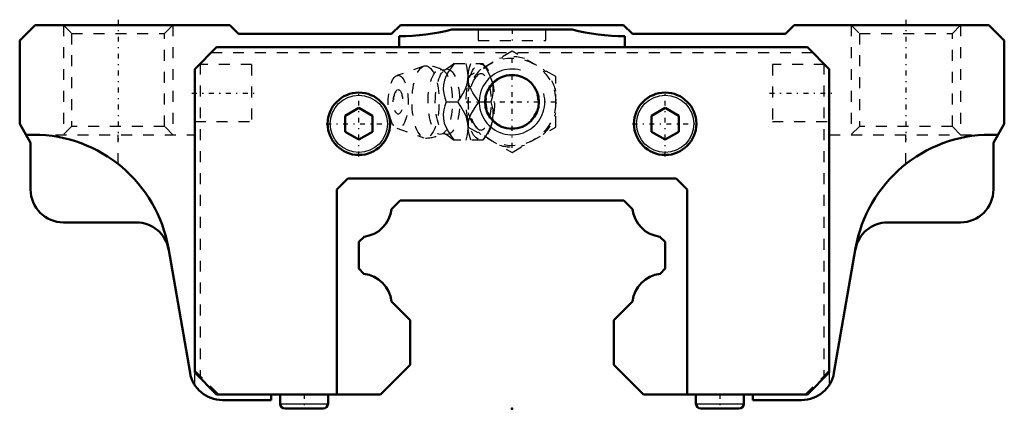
# Model space of a CAD drawing. Header units: millimetres. Extents: x -45 to 45, y -0.1 to 35.5.
import ezdxf

# ---------------------------------------------------------------- set-up
doc = ezdxf.new("R2010")
doc.units = ezdxf.units.MM
doc.linetypes.add('Center', pattern=[1.5, 0.45, -0.5, 0.05, -0.5])
doc.linetypes.add('Dashed', pattern=[2, 1, -1])
for name, color, linetype, lineweight in [('2d ConnectionPoints', 7, 'Continuous', 50), ('AM_0', 7, 'Continuous', 50), ('AM_4', 3, 'Continuous', 25), ('AM_5', 3, 'Continuous', 25), ('AM_7', 7, 'Center', 25), ('AM_9', 6, 'Dashed', 25)]:
    doc.layers.add(name, color=color, linetype=linetype, lineweight=lineweight)

# ---------------------------------------------------------------- blocks, each defined once
blk = doc.blocks.new('1_6le0c0tymn6wixrusrssd1xrp________0_in_HSR30LC1SS_GK__BLOCK_1B_M6F__2')
at = {"layer": 'AM_5', "linetype": 'Dashed'}
blk.add_arc((0, 28), 2.386, 75, 15, dxfattribs=at)
at = {"layer": 'AM_7'}
for p, q in [((0, 23.8), (0, 32.2)), ((-4.2, 28), (4.2, 28))]:
    blk.add_line(p, q, dxfattribs=at)
at = {"layer": 'AM_9'}
for p, q in [((0, 32.619), (-4, 30.309)), ((4, 30.309), (0, 32.619)), ((-5.317, 31.5), (-2.667, 31.5)), ((-2.371, 31.151), (-2.667, 31.5)), ((-8.065, 31.271), (-10.522, 30.403)), ((-4, 30.309), (-4, 25.691)), ((4, 25.691), (4, 30.309)), ((-6.03, 28), (-4.96, 28)), ((-3.002, 28), (-1.932, 28)), ((-10.522, 25.597), (-8.065, 24.729)), ((-4, 25.691), (0, 23.381)), ((0, 23.381), (4, 25.691)), ((-2.667, 24.5), (-5.317, 24.5)), ((-2.667, 24.5), (-2.371, 24.849))]:
    blk.add_line(p, q, dxfattribs=at)
for points in [[(-5.273, 31.5), (-5.544, 31.136), (-5.795, 30.763), (-6.013, 30.378), (-6.18, 29.969), (-6.273, 29.554), (-6.286, 29.146), (-6.236, 28.75), (-6.145, 28.371), (-6.03, 28)], [(-5.315, 31.503), (-5.433, 31.395), (-5.605, 31.253), (-5.808, 31.105), (-6.042, 30.957), (-6.126, 30.909)], [(-4.013, 30.311), (-4.013, 30.378), (-4.026, 30.66), (-4.092, 31.086), (-4.203, 31.5)], [(-4.014, 30.369), (-3.965, 30.75), (-3.874, 31.129), (-3.759, 31.5)], [(-2.689, 31.5), (-2.435, 31.141), (-2.208, 30.771), (-2.012, 30.375), (-1.865, 29.97), (-1.796, 29.689), (-1.755, 29.409), (-1.742, 29.122), (-1.755, 28.84), (-1.821, 28.414), (-1.932, 28)], [(-6.128, 30.908), (-6.13, 30.907), (-6.155, 30.896), (-6.202, 30.886), (-6.268, 30.886), (-6.316, 30.897), (-6.341, 30.907), (-6.341, 30.907)], [(-4.96, 28), (-4.706, 28.359), (-4.479, 28.729), (-4.283, 29.125), (-4.136, 29.53), (-4.067, 29.811), (-4.026, 30.091), (-4.013, 30.311)], [(-4.001, 29.936), (-4.002, 29.946), (-4.016, 30.333)], [(-3.002, 28), (-3.399, 28.546), (-3.581, 28.83), (-3.742, 29.122), (-3.908, 29.525), (-4.001, 29.936)], [(-6.03, 28), (-6.143, 27.636), (-6.234, 27.263), (-6.285, 26.878), (-6.275, 26.469), (-6.188, 26.054), (-6.024, 25.646), (-5.803, 25.25), (-5.548, 24.871), (-5.273, 24.5)], [(-4.013, 25.689), (-4.04, 26.03), (-4.093, 26.311), (-4.174, 26.591), (-4.284, 26.878), (-4.419, 27.16), (-4.669, 27.586), (-4.96, 28)], [(-4.003, 26.052), (-3.917, 26.446), (-3.756, 26.851), (-3.532, 27.25), (-3.277, 27.629), (-3.002, 28)], [(-1.932, 28), (-1.833, 27.641), (-1.767, 27.271), (-1.742, 26.875), (-1.77, 26.47), (-1.822, 26.189), (-1.903, 25.909), (-2.013, 25.622), (-2.148, 25.34), (-2.398, 24.914), (-2.689, 24.5)], [(-4.203, 24.5), (-4.104, 24.859), (-4.038, 25.229), (-4.013, 25.625), (-4.013, 25.689)], [(-4.014, 25.634), (-4.006, 26.025), (-4.003, 26.052)], [(-3.759, 24.5), (-3.92, 25.046), (-3.979, 25.33), (-4.013, 25.618)], [(-6.342, 25.093), (-6.328, 25.099), (-6.29, 25.11), (-6.231, 25.116), (-6.169, 25.107), (-6.136, 25.096), (-6.128, 25.092)], [(-6.131, 25.094), (-6.125, 25.091), (-5.893, 24.951), (-5.687, 24.809), (-5.509, 24.67), (-5.358, 24.538), (-5.312, 24.495)]]:
    blk.add_lwpolyline(points, dxfattribs=at)
blk.add_circle((0, 28), 4, dxfattribs=at)
for centre, radius, start, end in [((0, 28), 4.12, 73.86243, 106.13757), ((-7.903, 28), 3.3, 61.76048, 90), ((0, 28), 4.12, 133.86243, 166.13757), ((0, 28), 4.12, 13.86243, 46.13757), ((-9.071, 28), 1.82, 148.36971, 211.63029), ((0, 28), 4.12, 193.86243, 226.13757), ((0, 28), 4.12, 313.86243, 346.13757), ((-7.903, 28), 3.3, 270, 298.23952), ((0, 28), 4.12, 253.86243, 286.13757)]:
    blk.add_arc(centre, radius, start, end, dxfattribs=at)
for centre, major_axis in [((-7.903, 28), (0, 3.3)), ((-6.561, 28), (0, 2.965)), ((-5.9, 28), (0, 2.971)), ((-2.893, 28), (0, 3.445)), ((-10.403, 28), (0, 2.424)), ((-10.403, 28), (0, 1.117))]:
    blk.add_ellipse(centre, major_axis=major_axis, ratio=0.374607, dxfattribs=at)
blk.add_ellipse((-2.841, 28), major_axis=(0, -2.572), ratio=0.374607, start_param=5.781061, end_param=9.926902, dxfattribs=at)
blk = doc.blocks.new('2_HSR30LCSSB_M6F11_S_0_in_HSR30LC1SS_GK__BLOCK_1B_M6F__2')
at = {"layer": 'AM_0'}
for p, q in [((-43.6, 35), (-45, 33.6)), ((-25.8, 35), (-43.6, 35)), ((-25, 34.2), (-25.8, 35)), ((-11, 34.2), (-25, 34.2)), ((-10.2, 35), (-11, 34.2)), ((10.2, 35), (-10.2, 35)), ((5.5, 34.6), (-5.5, 34.6)), ((11, 34.2), (10.2, 35)), ((25, 34.2), (11, 34.2)), ((25.8, 35), (25, 34.2)), ((43.6, 35), (25.8, 35)), ((45, 33.6), (43.6, 35)), ((-45, 33.6), (-45, 26)), ((-10.3, 34), (-10.3, 33)), ((10.3, 33), (10.3, 34)), ((45, 26), (45, 33.6)), ((-29, 31), (-27, 33)), ((-27, 33), (27, 33)), ((27, 33), (29, 31)), ((-29, 31), (-29, 3.283)), ((29, 3.283), (29, 31)), ((-14, 27.443), (-15.25, 26.722)), ((-12.75, 26.722), (-14, 27.443)), ((14, 27.443), (12.75, 26.722)), ((15.25, 26.722), (14, 27.443)), ((-15.25, 26.722), (-15.25, 25.278)), ((-12.75, 25.278), (-12.75, 26.722)), ((12.75, 26.722), (12.75, 25.278)), ((15.25, 25.278), (15.25, 26.722)), ((-45, 26), (-44, 24.268)), ((-15.25, 25.278), (-14, 24.557)), ((-14, 24.557), (-12.75, 25.278)), ((12.75, 25.278), (14, 24.557)), ((14, 24.557), (15.25, 25.278)), ((44, 24.268), (45, 26)), ((-43.725, 25), (-44.423, 25)), ((44.423, 25), (43.725, 25)), ((-44, 24.268), (-44, 20)), ((44, 20), (44, 24.268)), ((-15, 21), (-16, 20)), ((15, 21), (-15, 21)), ((16, 20), (15, 21)), ((-16, 20), (-16, 1.283)), ((16, 1.283), (16, 20)), ((-10.215, 19), (-11, 18.215)), ((10.215, 19), (-10.215, 19)), ((11, 18.215), (10.215, 19)), ((-41, 17), (-34.343, 17)), ((34.343, 17), (41, 17)), ((-13.525, 15.69), (-14, 15.215)), ((14, 15.215), (13.525, 15.69)), ((-31.41, 14.642), (-29.432, 3.269)), ((-14, 15.215), (-14, 12.779)), ((14, 12.779), (14, 15.215)), ((29.432, 3.269), (31.41, 14.642)), ((-14, 12.779), (-13.531, 12.31)), ((13.531, 12.31), (14, 12.779)), ((-11, 9.779), (-9.3, 8.079)), ((9.3, 8.079), (11, 9.779)), ((-9.3, 8.079), (-9.3, 4)), ((9.3, 4), (9.3, 8.079)), ((-9.3, 4), (-12.017, 1.283)), ((9.3, 4), (12.017, 1.283)), ((-29, 3.283), (-27, 1.283)), ((27, 1.283), (29, 3.283)), ((-27, 1.283), (-12.017, 1.283)), ((-22, 0.783), (-22, 1.283)), ((-21.185, 1.283), (-21.185, 0.437)), ((-16.815, 0.437), (-16.815, 1.283)), ((12.017, 1.283), (27, 1.283)), ((16.815, 1.283), (16.815, 0.437)), ((21.185, 0.437), (21.185, 1.283)), ((22, 1.283), (22, 0.783)), ((-26.477, 0.783), (-22, 0.783)), ((-20.748, 0), (-17.252, 0)), ((17.252, 0), (20.748, 0)), ((22, 0.783), (26.477, 0.783))]:
    blk.add_line(p, q, dxfattribs=at)
for centre, radius in [((0, 28), 2.459), ((-14, 26), 2.85), ((14, 26), 2.85)]:
    blk.add_circle(centre, radius, dxfattribs=at)
for centre, radius, start, end in [((-10.3, 53.5), 19.5, 270, 284.25003), ((10.3, 53.5), 19.5, 255.74997, 270), ((-43.725, 12.5), 12.5, 9.86461, 90), ((43.725, 12.5), 12.5, 90, 170.13539), ((-41, 20), 3, 180, 270), ((41, 20), 3, 270, 0), ((-13.87, 18.56), 2.89, 276.85862, 353.1414), ((13.87, 18.56), 2.89, 186.8586, 263.14138), ((-34.343, 14), 3, 9.86461, 90), ((34.343, 14), 3, 90, 170.13539), ((-13.87, 9.44), 2.89, 6.73154, 83.26846), ((13.87, 9.44), 2.89, 96.73154, 173.26846), ((-26.477, 3.783), 3, 189.86461, 270), ((26.477, 3.783), 3, 270, 350.13539), ((-20.748, 0.437), 0.437, 180, 270), ((-17.252, 0.437), 0.437, 270, 0), ((17.252, 0.437), 0.437, 180, 270), ((20.748, 0.437), 0.437, 270, 0)]:
    blk.add_arc(centre, radius, start, end, dxfattribs=at)
at = {"layer": 'AM_4'}
for p, q in [((-21.185, 0.437), (-16.815, 0.437)), ((16.815, 0.437), (21.185, 0.437))]:
    blk.add_line(p, q, dxfattribs=at)
for centre in [(-14, 26), (14, 26)]:
    blk.add_circle(centre, 2.612, dxfattribs=at)
at = {"layer": 'AM_5', "linetype": 'Dashed'}
for p, q in [((-41, 35), (-41, 25)), ((-31, 35), (-31, 25)), ((31, 35), (31, 25)), ((41, 35), (41, 25))]:
    blk.add_line(p, q, dxfattribs=at)
at = {"layer": 'AM_5'}
blk.add_arc((0, 28), 3, 75, 15, dxfattribs=at)
at = {"layer": 'AM_7'}
for p, q in [((-36, 35.5), (-36, 24.5)), ((36, 35.5), (36, 24.5)), ((0, 34.65), (0, 33.55)), ((-29.26, 28.8), (-23.54, 28.8)), ((-14, 23.008), (-14, 28.992)), ((14, 23.008), (14, 28.992)), ((23.54, 28.8), (29.26, 28.8)), ((-16.992, 26), (-11.008, 26)), ((11.008, 26), (16.992, 26)), ((-19, 1.347), (-19, -0.064)), ((19, 1.347), (19, -0.064))]:
    blk.add_line(p, q, dxfattribs=at)
at = {"layer": 'AM_9'}
for p, q in [((-41, 35), (-40.25, 34.25)), ((-40.25, 34.25), (-40.25, 25.75)), ((-40.25, 34.25), (-31.75, 34.25)), ((-31.75, 34.25), (-31, 35)), ((-31.75, 25.75), (-31.75, 34.25)), ((-3.1, 34.6), (-3.1, 33.6)), ((3.1, 33.6), (3.1, 34.6)), ((31, 35), (31.75, 34.25)), ((31.75, 34.25), (31.75, 25.75)), ((31.75, 34.25), (40.25, 34.25)), ((40.25, 34.25), (41, 35)), ((40.25, 25.75), (40.25, 34.25)), ((-3.1, 33.6), (3.1, 33.6)), ((-27.5, 32.5), (27.5, 32.5)), ((-28.5, 31.5), (-28.5, 2.983)), ((28.5, 31.5), (28.5, 2.983)), ((-23.8, 31.4), (-28.6, 31.4)), ((-23.8, 31.4), (-23.8, 26.2)), ((28.6, 31.4), (23.8, 31.4)), ((23.8, 31.4), (23.8, 26.2)), ((-29, 26.2), (-23.8, 26.2)), ((23.8, 26.2), (29, 26.2)), ((-40.25, 25.75), (-41, 25)), ((-31.75, 25.75), (-40.25, 25.75)), ((-31, 25), (-31.75, 25.75)), ((31.75, 25.75), (31, 25)), ((40.25, 25.75), (31.75, 25.75)), ((41, 25), (40.25, 25.75)), ((-43.725, 25), (-29, 25)), ((-36, 22.327), (-36, 25)), ((29, 25), (43.725, 25)), ((36, 22.327), (36, 25)), ((-29, 3.483), (-26.8, 1.283)), ((-29, 2.165), (-29, 3.283)), ((26.8, 1.283), (29, 3.483)), ((29, 3.283), (29, 2.165))]:
    blk.add_line(p, q, dxfattribs=at)

msp = doc.modelspace()

# ---------------------------------------------------------------- linework, layer by layer
at = {"layer": '2d ConnectionPoints'}
for p in [(0, 28), (0, 28), (0, 0)]:
    msp.add_point(p, dxfattribs=at)

# ---------------------------------------------------------------- block references
for name in ['2_HSR30LCSSB_M6F11_S_0_in_HSR30LC1SS_GK__BLOCK_1B_M6F__2', '1_6le0c0tymn6wixrusrssd1xrp________0_in_HSR30LC1SS_GK__BLOCK_1B_M6F__2']:
    msp.add_blockref(name, (0, 0))

doc.saveas('drawing.dxf')
